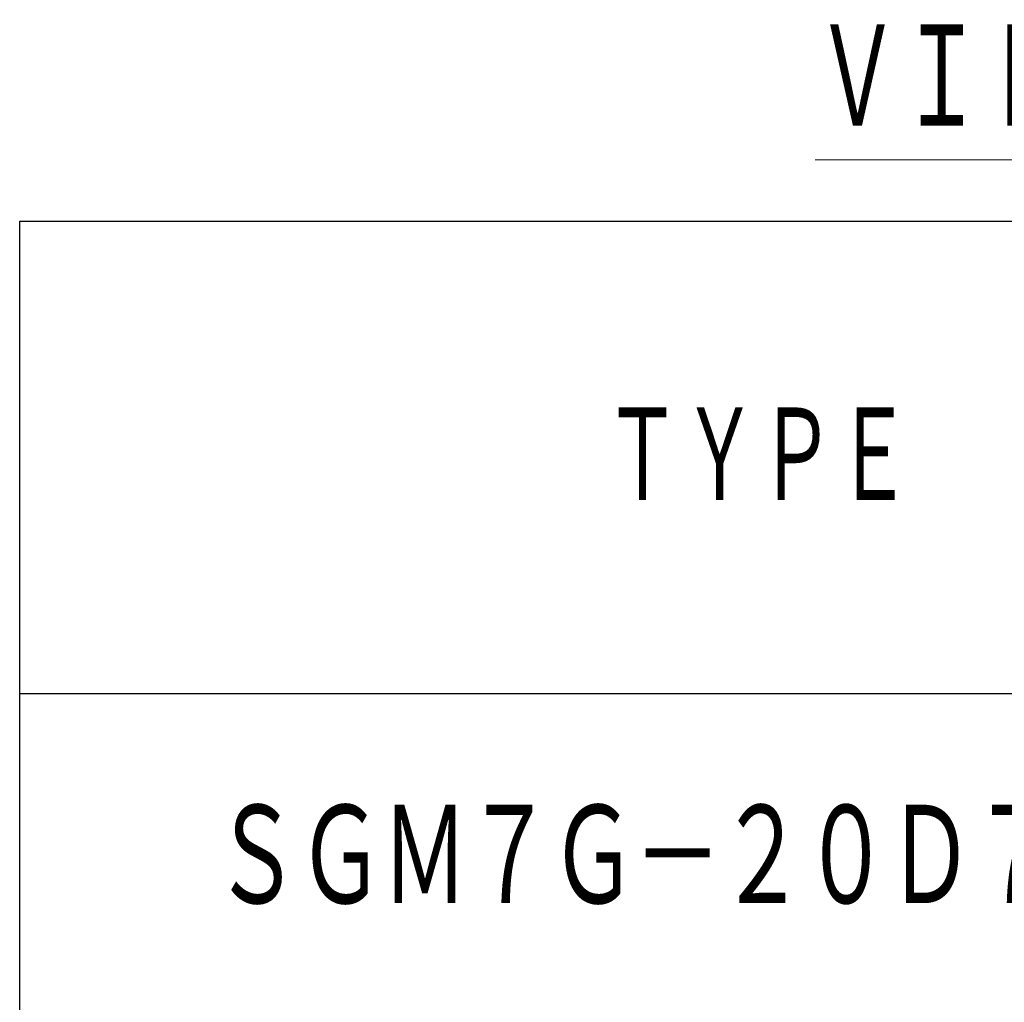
# Model space of a CAD drawing. Header units: millimetres. Extents: x 0 to 1071, y 0 to 742.
# Tile 5 of 128: x 413 to 487, y 77 to 151. Entities that reach past the tile are written whole.
import ezdxf

# ---------------------------------------------------------------- set-up
doc = ezdxf.new("R2010")
doc.units = ezdxf.units.MM
doc.header["$LTSCALE"] = 0.454724
doc.layers.add('NoLayerName_001', color=7, linetype='Continuous')
doc.styles.get("Standard").update_dxf_attribs({"font": 'txt', "bigfont": 'extfont2'})

msp = doc.modelspace()

# ---------------------------------------------------------------- linework, layer by layer
at = {"layer": 'NoLayerName_001', "color": 7, "linetype": 'Continuous', "lineweight": 25}
for p, q in [((412.5, 75), (412.5, 136)), ((412.5, 136), (1025, 136)), ((1025, 100), (412.5, 100))]:
    msp.add_line(p, q, dxfattribs=at)

# ---------------------------------------------------------------- texts
at = {"layer": 'NoLayerName_001', "color": 3, "lineweight": 13, "insert": (473.102, 142.4308), "char_height": 8.75, "attachment_point": 7}
msp.add_mtext('\\A1;\\W0.6667;\\LＶＩＥＷ\u3000Ｃ\\l', dxfattribs=at)
at = {"layer": 'NoLayerName_001', "color": 7, "lineweight": 13, "attachment_point": 5}
for s, insert, char_height in [('\\A1;\\W0.6667;ＴＹＰＥ', (468.75, 118), 8), ('\\A1;\\W0.7152;\\T0.9595;ＳＧＭ７Ｇ－２０Ｄ７Ｒ６Ｆ', (468.8977, 87.5), 8.5)]:
    msp.add_mtext(s, dxfattribs=dict(at, insert=insert, char_height=char_height))

doc.saveas('drawing.dxf')
